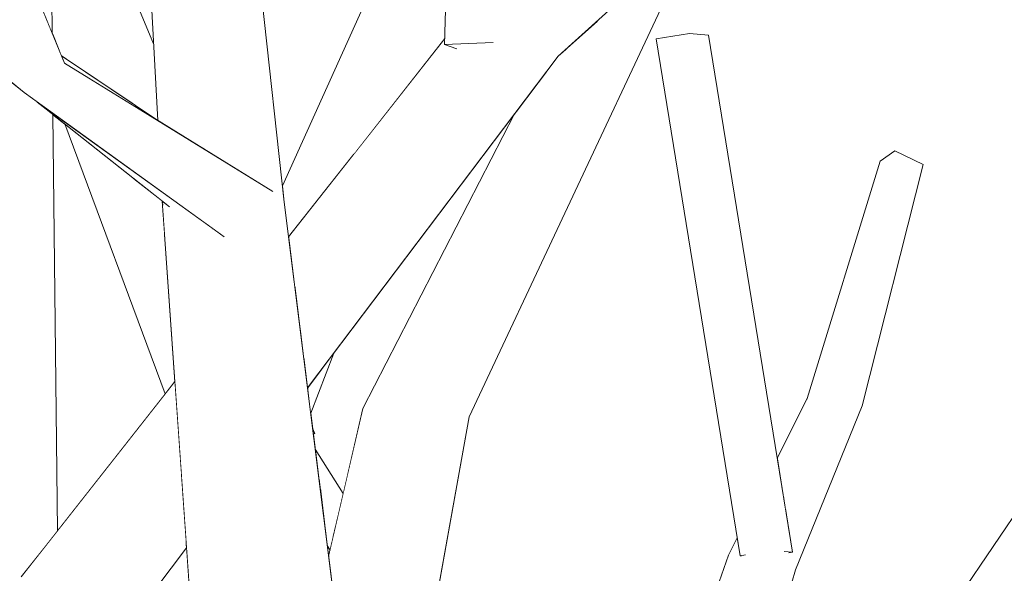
# Model space of a CAD drawing. Extents: x -289599 to -184549, y 66678 to 295474.
# Tile 128 of 256: x -267168 to -267069, y 71872 to 71928. Entities that reach past the tile are written whole.
import ezdxf

# ---------------------------------------------------------------- set-up
doc = ezdxf.new("R2010")
doc.units = 0
doc.header["$MEASUREMENT"] = 0
doc.linetypes.add('Wipeout_Contour', pattern=[1000, 0, -1000])
doc.layers.add('arch drzewa', color=8, linetype='Continuous')
doc.layers.add('Model Ściany', color=8, linetype='Continuous')
doc.layers.add('arch drzewa_Nr_Pióra__4', color=8, linetype='Continuous', lineweight=9)

msp = doc.modelspace()

# ---------------------------------------------------------------- wipeouts: each hides what was drawn before it
at = {"color": 254, "linetype": 'Wipeout_Contour', "lineweight": 0, "ltscale": 155815580.5429485}
msp.add_wipeout([(-266554.886, 73918.503), (-267404.886, 73918.503), (-267404.886, 71750.742), (-267394.053, 71748.385), (-267372.774, 71719.528), (-267373.639, 71718.415), (-267361.772, 71703.303), (-267362.865, 71707.486), (-267359.042, 71708.248), (-267358.291, 71705.378), (-267355.174, 71695.538), (-267346.426, 71685.624), (-267240.198, 71631.774), (-267227.654, 71618.503), (-267218.17, 71618.503), (-267220.212, 71620.824), (-267247.353, 71650.224), (-267302.214, 71663.903), (-267344.562, 71705.325), (-267344.381, 71705.622), (-267342.134, 71706.974), (-267301.147, 71667.984), (-267250.392, 71657.305), (-267251.235, 71718.804), (-267273.591, 71740.573), (-267303.22, 71763.941), (-267315.767, 71793.441), (-267312.121, 71795.223), (-267299.059, 71767.03), (-267278.284, 71751.59), (-267300.512, 71793.472), (-267299.073, 71794.083), (-267295.744, 71795.055), (-267269.023, 71744.706), (-267267.605, 71743.652), (-267242.21, 71719.01), (-267240.215, 71656.108), (-267209.853, 71623.743), (-267192.155, 71653.845), (-267191.461, 71694.707), (-267193.916, 71714.073), (-267240.906, 71785.35), (-267259.734, 71812.618), (-267259.882, 71812.931), (-267260.797, 71812.817), (-267270.863, 71824.371), (-267270.542, 71828.283), (-267284.765, 71838.861), (-267339.963, 71858.731), (-267360.218, 71897.52), (-267358.385, 71899.452), (-267355.967, 71898.674), (-267336.947, 71862.091), (-267284.502, 71844.323), (-267289.829, 71884.069), (-267289.744, 71884.595), (-267318.206, 71914.641), (-267315.251, 71916.349), (-267314.747, 71916.327), (-267285.401, 71886.111), (-267266.244, 71880.375), (-267263.375, 71892.413), (-267272.228, 71900.469), (-267271.162, 71917.53), (-267290.973, 71936.414), (-267293.6, 71962.944), (-267290.998, 71964.16), (-267288.755, 71963.129), (-267285.817, 71939.03), (-267270.746, 71924.198), (-267270.146, 71933.795), (-267268.215, 71934.274), (-267266.084, 71933.721), (-267266.795, 71920.31), (-267258.077, 71911.73), (-267250.137, 71948.804), (-267246.254, 71948.52), (-267246.209, 71946.666), (-267254.455, 71908.165), (-267252.465, 71906.207), (-267255.443, 71892.898), (-267227.548, 71869.332), (-267227.883, 71868.888), (-267227.726, 71868.841), (-267199.858, 71820.83), (-267198.768, 71802.231), (-267191.777, 71821.781), (-267221.917, 71864.202), (-267221.248, 71864.617), (-267218.99, 71865.529), (-267189.248, 71824.281), (-267188.664, 71858.296), (-267186.391, 71900.815), (-267222.822, 71986.555), (-267226.445, 71988.74), (-267224.639, 71990.832), (-267225.42, 71992.668), (-267229.062, 71999.345), (-267272.804, 72049.632), (-267294.953, 72051.628), (-267299.192, 72053.266), (-267330.726, 72076.065), (-267343.973, 72085.114), (-267390.391, 72099.586), (-267391.713, 72101.293), (-267389.57, 72103.424), (-267341.072, 72088.546), (-267328.202, 72079.46), (-267355.067, 72117.93), (-267355.018, 72119.181), (-267352.402, 72119.923), (-267325.306, 72083.33), (-267285.031, 72065.32), (-267313.514, 72104.32), (-267306.833, 72136.485), (-267309.996, 72141.098), (-267327.381, 72176.106), (-267325.579, 72177.05), (-267323.154, 72177.382), (-267308.133, 72149.227), (-267310.207, 72162.071), (-267306.826, 72162.947), (-267306.133, 72162.186), (-267303.169, 72145.563), (-267301.806, 72139.085), (-267289.28, 72122.03), (-267288.79, 72176.462), (-267286.848, 72176.893), (-267283.447, 72176.623), (-267284.003, 72114.845), (-267282.587, 72112.917), (-267248.871, 72053.096), (-267227.299, 72017.897), (-267229.319, 72048.9), (-267234.215, 72057.745), (-267236.975, 72061.013), (-267236.235, 72061.394), (-267250.278, 72086.766), (-267235.315, 72122.047), (-267228.727, 72157.868), (-267226.958, 72157.71), (-267226.367, 72157.603), (-267231.837, 72121.196), (-267245.333, 72088.351), (-267221.599, 72049.354), (-267221.554, 72048.99), (-267211.022, 72036.522), (-267224.99, 72066.704), (-267224.095, 72068.762), (-267220.344, 72068.942), (-267201.455, 72030.94), (-267205.13, 72046.012), (-267195.096, 72076.445), (-267196.575, 72076.368), (-267206.307, 72140.081), (-267220.786, 72182.166), (-267261.457, 72212.28), (-267294.119, 72221.227), (-267319.975, 72232.756), (-267344.716, 72248.988), (-267344.786, 72250.699), (-267342.355, 72251.887), (-267333.529, 72246.517), (-267331.859, 72248.225), (-267298.252, 72228.867), (-267290.006, 72225.524), (-267254.885, 72216.579), (-267222.759, 72193.853), (-267222.198, 72195.524), (-267234.492, 72228.611), (-267245.599, 72271.618), (-267248.777, 72301.265), (-267253.402, 72320.74), (-267256.922, 72334.032), (-267253.031, 72334.741), (-267252.415, 72333.683), (-267249.6, 72323.214), (-267243.958, 72304.254), (-267241.516, 72291.068), (-267237.663, 72316.171), (-267238.195, 72317.906), (-267243.107, 72323.078), (-267243.328, 72324.09), (-267240.093, 72325.731), (-267238.944, 72324.52), (-267238.636, 72324.836), (-267235.206, 72324.905), (-267233.473, 72318.76), (-267214.976, 72299.283), (-267212.205, 72333.194), (-267228.574, 72363.864), (-267226.031, 72365.128), (-267223.67, 72365.279), (-267206.105, 72332.895), (-267209.661, 72295.36), (-267181.007, 72258.394), (-267178.261, 72278.793), (-267178.284, 72280.563), (-267178.347, 72284.634), (-267179.792, 72286.836), (-267179.937, 72286.807), (-267180.157, 72287.393), (-267183.64, 72292.698), (-267184.719, 72299.54), (-267191.009, 72316.287), (-267194.123, 72352.209), (-267184.489, 72379.655), (-267181.778, 72379.121), (-267181.767, 72378.978), (-267190.197, 72352.489), (-267187.388, 72328.964), (-267186.131, 72329.224), (-267184.86, 72328.417), (-267179.845, 72303.148), (-267178.585, 72300.203), (-267179.226, 72341.988), (-267177.857, 72342.185), (-267175.838, 72342.16), (-267175.188, 72341.937), (-267174.999, 72335.448), (-267173.658, 72368.414), (-267171.453, 72368.515), (-267169.929, 72368.299), (-267170.4, 72322.652), (-267172.579, 72296.585), (-267157.451, 72312.869), (-267146.227, 72345.54), (-267142.87, 72345.089), (-267142.701, 72343.885), (-267152.895, 72309.777), (-267168.834, 72291.029), (-267169.462, 72282.296), (-267162.427, 72272.663), (-267162.333, 72257.613), (-267158.587, 72264.197), (-267152.342, 72309.054), (-267150.134, 72308.953), (-267148.637, 72308.737), (-267154.24, 72262.486), (-267162.269, 72247.355), (-267162.203, 72236.684), (-267135.598, 72265.252), (-267135.28, 72293), (-267131.42, 72293.301), (-267130.76, 72291.438), (-267131.004, 72270.184), (-267128.513, 72272.859), (-267122.116, 72299.753), (-267099.472, 72329.423), (-267097.98, 72329.773), (-267095.064, 72328.149), (-267116.44, 72300.443), (-267122.095, 72279.036), (-267096.709, 72303.639), (-267093.973, 72302.241), (-267092.55, 72300.96), (-267124.411, 72270.083), (-267124.467, 72270.112), (-267124.519, 72269.929), (-267131.092, 72262.499), (-267131.277, 72246.323), (-267091.756, 72275.058), (-267087.486, 72308.018), (-267082.988, 72307.8), (-267087.453, 72272.075), (-267129.483, 72240.528), (-267142.141, 72203.778), (-267139.971, 72201.918), (-267147.294, 72188.818), (-267148.247, 72186.051), (-267098.866, 72200.537), (-267078.777, 72244.315), (-267027.304, 72275.386), (-267024.948, 72273.24), (-267024.951, 72272.555), (-267073.283, 72242.566), (-267095.956, 72194.421), (-267152.285, 72175.829), (-267164.359, 72157.231), (-267164.306, 72155.316), (-267165.606, 72155.311), (-267166.469, 72153.982), (-267171.788, 72130.458), (-267171.787, 72129.716), (-267171.619, 72125.129), (-267168.642, 72128.161), (-267165.267, 72149.828), (-267163.676, 72151.862), (-267160.071, 72150.822), (-267162.377, 72127.733), (-267163.891, 72124.202), (-267171.227, 72114.394), (-267170.506, 72094.67), (-267170.455, 72094.541), (-267170.501, 72094.527), (-267169.079, 72055.645), (-267168.009, 72028.929), (-267166.714, 72022.754), (-267167.755, 72022.587), (-267166.112, 71981.575), (-267165.415, 71946.783), (-267160.961, 71940.172), (-267154.777, 71925.203), (-267157.321, 71971.724), (-267159.937, 72001.279), (-267163.819, 72055.823), (-267163.842, 72063.097), (-267164.319, 72077.476), (-267161.373, 72077.659), (-267160.937, 72076.852), (-267160.231, 72062.477), (-267159.656, 72054.838), (-267155.894, 72020.365), (-267152.04, 72041.871), (-267148.702, 72041.693), (-267146.723, 72041.197), (-267153.836, 72001.508), (-267153.6, 71999.343), (-267148.413, 71971.274), (-267141.727, 71910.805), (-267130.2, 71936.364), (-267124.647, 71946.443), (-267123.809, 71972.604), (-267099.223, 72018.984), (-267098.651, 72019.146), (-267098.694, 72019.626), (-267084.293, 72036.061), (-267073.32, 72053.321), (-267078.552, 72078.811), (-267075.929, 72079.421), (-267074.819, 72078.731), (-267070.472, 72057.801), (-267070.416, 72057.89), (-267056.612, 72091.805), (-267054.987, 72091.737), (-267051.795, 72090.789), (-267064.646, 72056.128), (-267068.727, 72049.398), (-267068.146, 72046.601), (-267077.331, 72035.211), (-267084.673, 72023.105), (-267062.191, 72029.472), (-267052.811, 72062.945), (-267048.422, 72062.219), (-267056.353, 72031.125), (-267054.577, 72031.628), (-267045.987, 72038.911), (-267032.157, 72051.008), (-267031.418, 72050.538), (-267020.347, 72062.611), (-267018.612, 72062.886), (-267015.986, 72061.061), (-267043.557, 72030.262), (-267052.715, 72027.732), (-267061.55, 72019.782), (-267080, 71992.986), (-267093.883, 71952.992), (-267084.281, 71961.071), (-267024.01, 71996.907), (-266998.651, 72044.152), (-266995.149, 72044.027), (-266993.906, 72042.09), (-267016.918, 71999.218), (-266957.084, 72017.317), (-266950.394, 72026.417), (-266930.303, 72054.709), (-266929.286, 72055.132), (-266926.458, 72053.391), (-266955.353, 72013.458), (-267019.385, 71992.963), (-267077.743, 71956.537), (-267099.7, 71936.699), (-267122.832, 71887.387), (-267126.736, 71865.628), (-267122.462, 71858.862), (-267124.137, 71868.461), (-267123.085, 71869.81), (-267120.426, 71869.488), (-267116.235, 71849.003), (-267114.26, 71845.875), (-267113.118, 71833.762), (-267112.639, 71831.424), (-267110.735, 71828.857), (-267105.171, 71849.143), (-267096.58, 71873.377), (-267095.699, 71875.133), (-267103.897, 71925.703), (-267100.526, 71926.226), (-267098.591, 71926.05), (-267091.646, 71883.209), (-267088.61, 71889.258), (-267081.242, 71913.311), (-267079.734, 71914.339), (-267076.867, 71912.944), (-267083.053, 71888.503), (-267089.792, 71871.893), (-267096.954, 71847.345), (-267104.095, 71819.906), (-267089.95, 71800.836), (-267077.847, 71836.946), (-267075.721, 71865.5), (-267049.63, 71904.051), (-267046.662, 71904.731), (-267045.702, 71902.482), (-267069.988, 71865.229), (-267070.597, 71836.158), (-267084.052, 71795.407), (-267080.141, 71787.889), (-267071.358, 71794.677), (-267054.593, 71808.426), (-267020.669, 71856.614), (-266986.059, 71878.823), (-266961.974, 71898.348), (-266959.127, 71896.287), (-266959.16, 71896.03), (-266960.684, 71894.795), (-266957.878, 71893.405), (-266958.11, 71891.288), (-267015.329, 71854.492), (-267048.808, 71806.868), (-267049.879, 71805.285), (-267051.186, 71803.485), (-267065.122, 71792.283), (-267077.108, 71782.059), (-267065.427, 71759.603), (-267041.154, 71802.361), (-267006.62, 71809.794), (-266983.396, 71843.273), (-266981.102, 71846.613), (-266980.615, 71847.282), (-266977.964, 71846.189), (-266980.365, 71842.758), (-267005.919, 71805.891), (-267036.056, 71799.941), (-267061.318, 71751.704), (-267059.691, 71748.575), (-267084.565, 71725.319), (-267053.859, 71730.728), (-267053.044, 71734.584), (-267021.972, 71756.893), (-267022.416, 71761.756), (-267023.388, 71770.115), (-267018.272, 71780.207), (-267014.601, 71780.618), (-267013.667, 71778.064), (-267017.46, 71767.622), (-267017.434, 71767.429), (-267016.388, 71760.903), (-267013.827, 71762.741), (-267011.348, 71761.133), (-267003.935, 71766.629), (-266968.157, 71773.452), (-266967.242, 71771.317), (-266967.803, 71770.626), (-267001.069, 71763.752), (-267015.134, 71753.082), (-267010.156, 71722.032), (-266957.77, 71737.3), (-266948.958, 71765.072), (-266943.447, 71764.404), (-266953.716, 71733.418), (-266957.112, 71732.262), (-266960.484, 71731.258), (-267010.069, 71715.435), (-267010.243, 71715.319), (-267010.343, 71714.693), (-267011.172, 71714.702), (-267050.843, 71688.314), (-267064.823, 71648.107), (-267103.312, 71618.503), (-266554.886, 71618.503), (-266554.886, 71746.139), (-266591.217, 71757.063), (-266615.004, 71785.999), (-266612.078, 71787.585), (-266610.187, 71788.377), (-266589.216, 71762.37), (-266564.603, 71755.399), (-266564.318, 71757.045), (-266563.133, 71758.138), (-266554.886, 71756.58)], dxfattribs=at).dxf.layer = 'Model Ściany'

# ---------------------------------------------------------------- next in the draw order: wipeouts: each hides what was drawn before it
at = {"color": 254, "linetype": 'Wipeout_Contour', "lineweight": 0, "ltscale": 971794.295822}
msp.add_wipeout([(-267165.102, 71931.147), (-267166.878, 71930.784), (-267165.049, 71926.304)], dxfattribs=at).dxf.layer = 'arch drzewa'
at = {"color": 254, "linetype": 'Wipeout_Contour', "lineweight": 0, "ltscale": 971444.038207}
msp.add_wipeout([(-267069.988, 71865.229), (-267045.702, 71902.482), (-267049.63, 71904.051)], dxfattribs=at).dxf.layer = 'arch drzewa'
at = {"color": 254, "linetype": 'Wipeout_Contour', "lineweight": 0, "ltscale": 971534.798381}
msp.add_wipeout([(-267096.954, 71847.345), (-267089.792, 71871.893), (-267091.883, 71875.214)], dxfattribs=at).dxf.layer = 'arch drzewa'
at = {"color": 254, "linetype": 'Wipeout_Contour', "lineweight": 0, "ltscale": 1295680.133624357}
msp.add_wipeout([(-267163.755, 71917.071), (-267164.959, 71918.025), (-267164.5, 71875.833), (-267153.587, 71889.728)], dxfattribs=at).dxf.layer = 'Model Ściany'
at = {"color": 254, "linetype": 'Wipeout_Contour', "lineweight": 0, "ltscale": 2915024.986145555}
msp.add_wipeout([(-267138.872, 71887.779), (-267138.68, 71886.241), (-267138.452, 71885.69), (-267138.602, 71885.622), (-267138.414, 71884.119), (-267135.58, 71879.632), (-267133.585, 71888.246), (-267118.227, 71918.1), (-267136.54, 71893.849)], dxfattribs=at).dxf.layer = 'Model Ściany'
at = {"color": 254, "linetype": 'Wipeout_Contour', "lineweight": 0, "ltscale": 971669.624381}
msp.add_wipeout([(-267137.193, 71874.351), (-267137.057, 71873.259), (-267136.912, 71873.882)], dxfattribs=at).dxf.layer = 'Model Ściany'

# ---------------------------------------------------------------- next in the draw order: wipeouts: each hides what was drawn before it
at = {"color": 254, "linetype": 'Wipeout_Contour', "lineweight": 0, "ltscale": 1295688.756711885}
msp.add_wipeout([(-267154.629, 71970.355), (-267157.321, 71971.724), (-267149.927, 71914.692), (-267149.599, 71914.49)], dxfattribs=at).dxf.layer = 'arch drzewa'
at = {"color": 254, "linetype": 'Wipeout_Contour', "lineweight": 0, "ltscale": 1943556.610808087}
msp.add_wipeout([(-267169.236, 71921.358), (-267165.575, 71874.464), (-267164.5, 71875.833), (-267164.959, 71918.025), (-267166.557, 71919.292), (-267167.872, 71920.242)], dxfattribs=at).dxf.layer = 'arch drzewa'
at = {"color": 254, "linetype": 'Wipeout_Contour', "lineweight": 0, "ltscale": 1295619.563267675}
msp.add_wipeout([(-267153.181, 71908.687), (-267153.871, 71909.235), (-267140.222, 71827.79), (-267148.867, 71906.453)], dxfattribs=at).dxf.layer = 'arch drzewa'
at = {"color": 254, "linetype": 'Wipeout_Contour', "lineweight": 0, "ltscale": 971463.24333}
msp.add_wipeout([(-267049.63, 71904.051), (-267075.721, 71865.5), (-267069.988, 71865.229)], dxfattribs=at).dxf.layer = 'arch drzewa'
at = {"color": 254, "linetype": 'Wipeout_Contour', "lineweight": 0, "ltscale": 971529.077916}
msp.add_wipeout([(-267089.792, 71871.893), (-267083.053, 71888.503), (-267085.23, 71892.215)], dxfattribs=at).dxf.layer = 'arch drzewa'
at = {"color": 254, "linetype": 'Wipeout_Contour', "lineweight": 0, "ltscale": 1295566.000854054}
msp.add_wipeout([(-267135.58, 71879.632), (-267138.414, 71884.119), (-267138.048, 71881.191), (-267135.943, 71878.066)], dxfattribs=at).dxf.layer = 'arch drzewa'
at = {"color": 254, "linetype": 'Wipeout_Contour', "lineweight": 0, "ltscale": 971537.247196}
msp.add_wipeout([(-267091.883, 71875.214), (-267098.631, 71849.532), (-267096.954, 71847.345)], dxfattribs=at).dxf.layer = 'arch drzewa'

# ---------------------------------------------------------------- next in the draw order: linework, layer by layer
at = {"layer": 'arch drzewa_Nr_Pióra__4', "linetype": 'Continuous'}
msp.add_line((-267075.721, 71865.5), (-267049.63, 71904.051), dxfattribs=at)

# ---------------------------------------------------------------- next in the draw order: wipeouts: each hides what was drawn before it
at = {"color": 254, "linetype": 'Wipeout_Contour', "lineweight": 0, "ltscale": 1295679.931098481}
msp.add_wipeout([(-267149.927, 71914.692), (-267157.321, 71971.724), (-267154.351, 71917.429), (-267154.151, 71917.294)], dxfattribs=at).dxf.layer = 'arch drzewa'
at = {"color": 254, "linetype": 'Wipeout_Contour', "lineweight": 0, "ltscale": 1619621.566717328}
msp.add_wipeout([(-267169.236, 71921.358), (-267169.812, 71921.83), (-267169.082, 71866.935), (-267168.159, 71871.175), (-267165.575, 71874.464)], dxfattribs=at).dxf.layer = 'arch drzewa'
at = {"color": 254, "linetype": 'Wipeout_Contour', "lineweight": 0, "ltscale": 971526.599076}
msp.add_wipeout([(-267083.053, 71888.503), (-267076.867, 71912.944), (-267079.734, 71914.339)], dxfattribs=at).dxf.layer = 'arch drzewa'
at = {"color": 254, "linetype": 'Wipeout_Contour', "lineweight": 0, "ltscale": 2591134.378298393}
msp.add_wipeout([(-267153.9, 71909.258), (-267148.39, 71830.683), (-267142.62, 71828.639), (-267140.946, 71829.575), (-267140.957, 71829.002), (-267140.935, 71828.042), (-267140.222, 71827.79), (-267153.871, 71909.235)], dxfattribs=at).dxf.layer = 'arch drzewa'
at = {"color": 254, "linetype": 'Wipeout_Contour', "lineweight": 0, "ltscale": 1295564.545662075}
msp.add_wipeout([(-267138.048, 71881.191), (-267137.928, 71880.232), (-267136.118, 71877.313), (-267135.943, 71878.066)], dxfattribs=at).dxf.layer = 'arch drzewa'
at = {"color": 254, "linetype": 'Wipeout_Contour', "lineweight": 0, "ltscale": 2590789.26955495}
msp.add_wipeout([(-267098.631, 71849.532), (-267091.883, 71875.214), (-267093.369, 71874.633), (-267095.037, 71873.379), (-267095.322, 71873.315), (-267095.405, 71873.322), (-267095.483, 71873.806), (-267096.58, 71873.377)], dxfattribs=at).dxf.layer = 'arch drzewa'

# ---------------------------------------------------------------- next in the draw order: wipeouts: each hides what was drawn before it
at = {"color": 254, "linetype": 'Wipeout_Contour', "lineweight": 0, "ltscale": 2590758.194756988}
msp.add_wipeout([(-267091.479, 71876.246), (-267091.883, 71875.214), (-267089.792, 71871.893), (-267085.23, 71892.215), (-267090.799, 71877.985), (-267090.099, 71873.669), (-267090.456, 71873.613), (-267090.85, 71873.737)], dxfattribs=at).dxf.layer = 'arch drzewa'
at = {"color": 254, "linetype": 'Wipeout_Contour', "lineweight": 0, "ltscale": 1619453.777139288}
msp.add_wipeout([(-267136.118, 71877.313), (-267137.928, 71880.232), (-267137.62, 71877.764), (-267137.459, 71876.475), (-267136.603, 71875.215)], dxfattribs=at).dxf.layer = 'arch drzewa'
at = {"color": 254, "linetype": 'Wipeout_Contour', "lineweight": 0, "ltscale": 971714.426563}
msp.add_wipeout([(-267154.542, 71870.009), (-267151.437, 71874.121), (-267151.48, 71874.746)], dxfattribs=at).dxf.layer = 'arch drzewa'
at = {"color": 254, "linetype": 'Wipeout_Contour', "lineweight": 0, "ltscale": 971550.239665}
msp.add_wipeout([(-267096.58, 71873.377), (-267105.171, 71849.143), (-267098.631, 71849.532)], dxfattribs=at).dxf.layer = 'arch drzewa'

# ---------------------------------------------------------------- next in the draw order: linework, layer by layer
at = {"layer": 'arch drzewa_Nr_Pióra__4', "linetype": 'Continuous'}
msp.add_line((-267096.954, 71847.345), (-267089.792, 71871.893), dxfattribs=at)

# ---------------------------------------------------------------- next in the draw order: wipeouts: each hides what was drawn before it
at = {"color": 254, "linetype": 'Wipeout_Contour', "lineweight": 0, "ltscale": 1295382.790827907}
msp.add_wipeout([(-267088.61, 71889.258), (-267090.979, 71879.094), (-267090.799, 71877.985), (-267085.23, 71892.215)], dxfattribs=at).dxf.layer = 'arch drzewa'
at = {"color": 254, "linetype": 'Wipeout_Contour', "lineweight": 0, "ltscale": 1295627.146001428}
msp.add_wipeout([(-267151.841, 71879.889), (-267160.163, 71868.471), (-267154.542, 71870.009), (-267151.48, 71874.746)], dxfattribs=at).dxf.layer = 'arch drzewa'
at = {"color": 254, "linetype": 'Wipeout_Contour', "lineweight": 0, "ltscale": 1295560.450662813}
msp.add_wipeout([(-267137.459, 71876.475), (-267137.193, 71874.351), (-267136.912, 71873.882), (-267136.603, 71875.215)], dxfattribs=at).dxf.layer = 'arch drzewa'
at = {"color": 254, "linetype": 'Wipeout_Contour', "lineweight": 0, "ltscale": 971539.014902}
msp.add_wipeout([(-267091.739, 71875.832), (-267091.883, 71875.214), (-267091.479, 71876.246)], dxfattribs=at).dxf.layer = 'arch drzewa'
at = {"color": 254, "linetype": 'Wipeout_Contour', "lineweight": 0, "ltscale": 971550.416327}
msp.add_wipeout([(-267096.58, 71873.377), (-267095.483, 71873.806), (-267095.699, 71875.133)], dxfattribs=at).dxf.layer = 'arch drzewa'
at = {"color": 254, "linetype": 'Wipeout_Contour', "lineweight": 0, "ltscale": 971534.019938}
msp.add_wipeout([(-267090.456, 71873.613), (-267090.099, 71873.669), (-267090.85, 71873.737)], dxfattribs=at).dxf.layer = 'arch drzewa'

# ---------------------------------------------------------------- next in the draw order: wipeouts: each hides what was drawn before it
at = {"color": 254, "linetype": 'Wipeout_Contour', "lineweight": 0, "ltscale": 971529.293266}
msp.add_wipeout([(-267079.734, 71914.339), (-267085.23, 71892.215), (-267083.053, 71888.503)], dxfattribs=at).dxf.layer = 'arch drzewa'
at = {"color": 254, "linetype": 'Wipeout_Contour', "lineweight": 0, "ltscale": 1295548.602150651}
msp.add_wipeout([(-267136.241, 71866.734), (-267135.364, 71859.723), (-267129.917, 71889.588), (-267133.585, 71888.246)], dxfattribs=at).dxf.layer = 'arch drzewa'
at = {"color": 254, "linetype": 'Wipeout_Contour', "lineweight": 0, "ltscale": 971541.032792}
msp.add_wipeout([(-267088.61, 71889.258), (-267091.646, 71883.209), (-267090.979, 71879.094)], dxfattribs=at).dxf.layer = 'arch drzewa'
at = {"color": 254, "linetype": 'Wipeout_Contour', "lineweight": 0, "ltscale": 971723.499517}
msp.add_wipeout([(-267151.973, 71881.769), (-267160.163, 71868.471), (-267151.841, 71879.889)], dxfattribs=at).dxf.layer = 'arch drzewa'
at = {"color": 254, "linetype": 'Wipeout_Contour', "lineweight": 0, "ltscale": 1295387.909187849}
msp.add_wipeout([(-267093.369, 71874.633), (-267091.883, 71875.214), (-267091.739, 71875.832), (-267092.254, 71875.201)], dxfattribs=at).dxf.layer = 'arch drzewa'
at = {"color": 254, "linetype": 'Wipeout_Contour', "lineweight": 0, "ltscale": 971547.324432}
msp.add_wipeout([(-267095.037, 71873.379), (-267095.405, 71873.322), (-267095.322, 71873.315)], dxfattribs=at).dxf.layer = 'arch drzewa'

# ---------------------------------------------------------------- next in the draw order: wipeouts: each hides what was drawn before it
at = {"color": 254, "linetype": 'Wipeout_Contour', "lineweight": 0, "ltscale": 2266962.281741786}
msp.add_wipeout([(-267098.591, 71926.05), (-267100.526, 71926.226), (-267092.254, 71875.201), (-267091.739, 71875.832), (-267091.479, 71876.246), (-267090.85, 71873.737), (-267090.099, 71873.669)], dxfattribs=at).dxf.layer = 'arch drzewa'
at = {"color": 254, "linetype": 'Wipeout_Contour', "lineweight": 0, "ltscale": 971534.136779}
msp.add_wipeout([(-267085.23, 71892.215), (-267079.734, 71914.339), (-267081.242, 71913.311)], dxfattribs=at).dxf.layer = 'arch drzewa'
at = {"color": 254, "linetype": 'Wipeout_Contour', "lineweight": 0, "ltscale": 1295646.157891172}
msp.add_wipeout([(-267168.159, 71871.175), (-267160.163, 71868.471), (-267151.973, 71881.769), (-267152.617, 71890.961)], dxfattribs=at).dxf.layer = 'arch drzewa'
at = {"color": 254, "linetype": 'Wipeout_Contour', "lineweight": 0, "ltscale": 1295518.17432504}
msp.add_wipeout([(-267129.917, 71889.588), (-267132.684, 71838.28), (-267132.256, 71834.856), (-267122.832, 71887.387)], dxfattribs=at).dxf.layer = 'arch drzewa'
at = {"color": 254, "linetype": 'Wipeout_Contour', "lineweight": 0, "ltscale": 971666.820096}
msp.add_wipeout([(-267137.057, 71873.259), (-267136.241, 71866.734), (-267133.585, 71888.246)], dxfattribs=at).dxf.layer = 'arch drzewa'

# ---------------------------------------------------------------- next in the draw order: linework, layer by layer
at = {"layer": 'arch drzewa_Nr_Pióra__4', "linetype": 'Continuous'}
for p, q in [((-267076.867, 71912.944), (-267079.734, 71914.339)), ((-267089.792, 71871.893), (-267083.053, 71888.503)), ((-267090.099, 71873.669), (-267090.959, 71873.747)), ((-267090.485, 71873.609), (-267090.099, 71873.669))]:
    msp.add_line(p, q, dxfattribs=at)

# ---------------------------------------------------------------- next in the draw order: wipeouts: each hides what was drawn before it
at = {"color": 254, "linetype": 'Wipeout_Contour', "lineweight": 0, "ltscale": 1943131.063933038}
msp.add_wipeout([(-267100.526, 71926.226), (-267103.897, 71925.703), (-267095.405, 71873.322), (-267095.037, 71873.379), (-267093.369, 71874.633), (-267092.254, 71875.201)], dxfattribs=at).dxf.layer = 'arch drzewa'
at = {"color": 254, "linetype": 'Wipeout_Contour', "lineweight": 0, "ltscale": 971536.130635}
msp.add_wipeout([(-267081.242, 71913.311), (-267088.61, 71889.258), (-267085.23, 71892.215)], dxfattribs=at).dxf.layer = 'arch drzewa'
at = {"color": 254, "linetype": 'Wipeout_Contour', "lineweight": 0, "ltscale": 971648.493886}
msp.add_wipeout([(-267129.917, 71889.588), (-267135.364, 71859.723), (-267132.684, 71838.28)], dxfattribs=at).dxf.layer = 'arch drzewa'
at = {"color": 254, "linetype": 'Wipeout_Contour', "lineweight": 0, "ltscale": 1619508.725845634}
msp.add_wipeout([(-267166.451, 71800.341), (-267149.966, 71853.153), (-267151.437, 71874.121), (-267154.542, 71870.009), (-267166.109, 71804.398)], dxfattribs=at).dxf.layer = 'arch drzewa'

# ---------------------------------------------------------------- next in the draw order: linework, layer by layer
at = {"layer": 'arch drzewa_Nr_Pióra__4', "linetype": 'Continuous'}
for p, q in [((-267079.734, 71914.339), (-267081.242, 71913.311)), ((-267088.61, 71889.258), (-267081.242, 71913.311)), ((-267083.053, 71888.503), (-267076.867, 71912.944)), ((-267091.646, 71883.209), (-267088.61, 71889.258)), ((-267096.58, 71873.377), (-267095.699, 71875.133)), ((-267154.542, 71870.009), (-267151.437, 71874.121)), ((-267105.171, 71849.143), (-267096.58, 71873.377)), ((-267094.857, 71873.407), (-267095.405, 71873.322)), ((-267095.405, 71873.322), (-267095.281, 71873.311))]:
    msp.add_line(p, q, dxfattribs=at)

# ---------------------------------------------------------------- next in the draw order: wipeouts: each hides what was drawn before it
at = {"color": 254, "linetype": 'Wipeout_Contour', "lineweight": 0, "ltscale": 1295526.622385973}
msp.add_wipeout([(-267114.855, 71922.566), (-267129.917, 71889.588), (-267112.803, 71924.86), (-267113.809, 71923.951)], dxfattribs=at).dxf.layer = 'arch drzewa'

# ---------------------------------------------------------------- next in the draw order: wipeouts: each hides what was drawn before it
at = {"color": 254, "linetype": 'Wipeout_Contour', "lineweight": 0, "ltscale": 1619422.35474667}
msp.add_wipeout([(-267118.227, 71918.1), (-267133.585, 71888.246), (-267129.917, 71889.588), (-267114.855, 71922.566), (-267117.995, 71918.408)], dxfattribs=at).dxf.layer = 'arch drzewa'

# ---------------------------------------------------------------- next in the draw order: wipeouts: each hides what was drawn before it
at = {"color": 254, "linetype": 'Wipeout_Contour', "lineweight": 0, "ltscale": 971625.217146}
msp.add_wipeout([(-267122.832, 71887.387), (-267099.7, 71936.699), (-267109.768, 71927.602)], dxfattribs=at).dxf.layer = 'arch drzewa'
at = {"color": 254, "linetype": 'Wipeout_Contour', "lineweight": 0, "ltscale": 1943408.442002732}
msp.add_wipeout([(-267148.035, 71905.916), (-267148.808, 71906.414), (-267131.812, 71831.305), (-267141.542, 71909.138), (-267145.418, 71907.956), (-267147.68, 71905.66)], dxfattribs=at).dxf.layer = 'arch drzewa'

# ---------------------------------------------------------------- next in the draw order: wipeouts: each hides what was drawn before it
at = {"color": 254, "linetype": 'Wipeout_Contour', "lineweight": 0, "ltscale": 971758.322651}
msp.add_wipeout([(-267141.542, 71909.138), (-267148.413, 71971.274), (-267154.629, 71970.355)], dxfattribs=at).dxf.layer = 'arch drzewa'
at = {"color": 254, "linetype": 'Wipeout_Contour', "lineweight": 0, "ltscale": 1295521.883815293}
msp.add_wipeout([(-267129.917, 71889.588), (-267122.832, 71887.387), (-267109.768, 71927.602), (-267112.803, 71924.86)], dxfattribs=at).dxf.layer = 'arch drzewa'
at = {"color": 254, "linetype": 'Wipeout_Contour', "lineweight": 0, "ltscale": 1295574.151422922}
msp.add_wipeout([(-267148.808, 71906.414), (-267148.867, 71906.452), (-267140.222, 71827.79), (-267131.812, 71831.305)], dxfattribs=at).dxf.layer = 'arch drzewa'

# ---------------------------------------------------------------- next in the draw order: linework, layer by layer
at = {"layer": 'arch drzewa_Nr_Pióra__4', "linetype": 'Continuous'}
for p, q in [((-267132.256, 71834.856), (-267122.832, 71887.387)), ((-267135.58, 71879.632), (-267138.414, 71884.119)), ((-267136.912, 71873.882), (-267137.193, 71874.351))]:
    msp.add_line(p, q, dxfattribs=at)

# ---------------------------------------------------------------- next in the draw order: wipeouts: each hides what was drawn before it
at = {"color": 254, "linetype": 'Wipeout_Contour', "lineweight": 0, "ltscale": 1943460.944011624}
msp.add_wipeout([(-267154.629, 71970.355), (-267149.599, 71914.49), (-267142.749, 71910.269), (-267142.829, 71910.226), (-267145.418, 71907.956), (-267141.542, 71909.138)], dxfattribs=at).dxf.layer = 'arch drzewa'
at = {"color": 254, "linetype": 'Wipeout_Contour', "lineweight": 0, "ltscale": 1295557.570423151}
msp.add_wipeout([(-267139.55, 71893.204), (-267139.192, 71890.337), (-267113.809, 71923.951), (-267119.308, 71924.524)], dxfattribs=at).dxf.layer = 'arch drzewa'
at = {"color": 254, "linetype": 'Wipeout_Contour', "lineweight": 0, "ltscale": 971682.718547}
msp.add_wipeout([(-267138.68, 71886.241), (-267138.664, 71886.115), (-267138.452, 71885.69)], dxfattribs=at).dxf.layer = 'arch drzewa'

# ---------------------------------------------------------------- next in the draw order: wipeouts: each hides what was drawn before it
at = {"color": 254, "linetype": 'Wipeout_Contour', "lineweight": 0, "ltscale": 971590.497277}
msp.add_wipeout([(-267113.809, 71923.951), (-267077.743, 71956.537), (-267082.582, 71958.253)], dxfattribs=at).dxf.layer = 'arch drzewa'
at = {"color": 254, "linetype": 'Wipeout_Contour', "lineweight": 0, "ltscale": 971679.719206}
msp.add_wipeout([(-267139.929, 71896.232), (-267139.55, 71893.204), (-267119.308, 71924.524)], dxfattribs=at).dxf.layer = 'arch drzewa'
at = {"color": 254, "linetype": 'Wipeout_Contour', "lineweight": 0, "ltscale": 1295661.844465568}
msp.add_wipeout([(-267148.035, 71905.916), (-267166.557, 71919.292), (-267153.181, 71908.687), (-267148.867, 71906.453)], dxfattribs=at).dxf.layer = 'arch drzewa'
at = {"color": 254, "linetype": 'Wipeout_Contour', "lineweight": 0, "ltscale": 971682.53021}
msp.add_wipeout([(-267138.452, 71885.69), (-267138.664, 71886.115), (-267138.62, 71885.761)], dxfattribs=at).dxf.layer = 'arch drzewa'

# ---------------------------------------------------------------- next in the draw order: wipeouts: each hides what was drawn before it
at = {"color": 254, "linetype": 'Wipeout_Contour', "lineweight": 0, "ltscale": 2267237.951890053}
msp.add_wipeout([(-267125.276, 71925.113), (-267140.458, 71900.464), (-267139.929, 71896.232), (-267119.308, 71924.524), (-267120.443, 71925.531), (-267120.542, 71925.325), (-267124.114, 71924.705)], dxfattribs=at).dxf.layer = 'arch drzewa'
at = {"color": 254, "linetype": 'Wipeout_Contour', "lineweight": 0, "ltscale": 971773.034164}
msp.add_wipeout([(-267164.098, 71923.975), (-267163.798, 71923.238), (-267154.151, 71917.294)], dxfattribs=at).dxf.layer = 'arch drzewa'
at = {"color": 254, "linetype": 'Wipeout_Contour', "lineweight": 0, "ltscale": 1295580.312197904}
msp.add_wipeout([(-267139.109, 71890.446), (-267139.168, 71890.145), (-267138.872, 71887.779), (-267136.54, 71893.849)], dxfattribs=at).dxf.layer = 'arch drzewa'
at = {"color": 254, "linetype": 'Wipeout_Contour', "lineweight": 0, "ltscale": 971682.325729}
msp.add_wipeout([(-267138.452, 71885.69), (-267138.62, 71885.761), (-267138.602, 71885.622)], dxfattribs=at).dxf.layer = 'arch drzewa'

# ---------------------------------------------------------------- next in the draw order: linework, layer by layer
at = {"layer": 'arch drzewa_Nr_Pióra__4', "linetype": 'Continuous'}
for p, q in [((-267137.057, 71873.259), (-267133.585, 71888.246)), ((-267138.452, 71885.69), (-267138.68, 71886.241)), ((-267138.452, 71885.69), (-267138.62, 71885.761)), ((-267138.602, 71885.622), (-267138.452, 71885.69))]:
    msp.add_line(p, q, dxfattribs=at)

# ---------------------------------------------------------------- next in the draw order: wipeouts: each hides what was drawn before it
at = {"color": 254, "linetype": 'Wipeout_Contour', "lineweight": 0, "ltscale": 971622.01839}
msp.add_wipeout([(-267082.582, 71958.253), (-267119.308, 71924.524), (-267113.809, 71923.951)], dxfattribs=at).dxf.layer = 'arch drzewa'
at = {"color": 254, "linetype": 'Wipeout_Contour', "lineweight": 0, "ltscale": 1619475.280368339}
msp.add_wipeout([(-267125.309, 71925.728), (-267141.103, 71905.621), (-267140.458, 71900.464), (-267125.276, 71925.113), (-267125.328, 71925.132)], dxfattribs=at).dxf.layer = 'arch drzewa'
at = {"color": 254, "linetype": 'Wipeout_Contour', "lineweight": 0, "ltscale": 1295667.851566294}
msp.add_wipeout([(-267167.872, 71920.242), (-267142.829, 71910.226), (-267142.749, 71910.269), (-267163.798, 71923.238)], dxfattribs=at).dxf.layer = 'arch drzewa'
at = {"color": 254, "linetype": 'Wipeout_Contour', "lineweight": 0, "ltscale": 971687.680394}
msp.add_wipeout([(-267139.192, 71890.337), (-267139.168, 71890.145), (-267139.109, 71890.446)], dxfattribs=at).dxf.layer = 'arch drzewa'

# ---------------------------------------------------------------- next in the draw order: linework, layer by layer
at = {"layer": 'arch drzewa_Nr_Pióra__4', "linetype": 'Continuous'}
msp.add_line((-267138.872, 71887.779), (-267136.54, 71893.849), dxfattribs=at)

# ---------------------------------------------------------------- next in the draw order: wipeouts: each hides what was drawn before it
at = {"color": 254, "linetype": 'Wipeout_Contour', "lineweight": 0, "ltscale": 971603.498034}
msp.add_wipeout([(-267119.308, 71924.524), (-267082.582, 71958.253), (-267084.281, 71961.071)], dxfattribs=at).dxf.layer = 'arch drzewa'
at = {"color": 254, "linetype": 'Wipeout_Contour', "lineweight": 0, "ltscale": 1295650.39006984}
msp.add_wipeout([(-267142.829, 71910.226), (-267167.872, 71920.242), (-267147.68, 71905.66), (-267145.418, 71907.956)], dxfattribs=at).dxf.layer = 'arch drzewa'

# ---------------------------------------------------------------- next in the draw order: wipeouts: each hides what was drawn before it
at = {"color": 254, "linetype": 'Wipeout_Contour', "lineweight": 0, "ltscale": 971848.763065}
msp.add_wipeout([(-267185.701, 71964.328), (-267167.872, 71920.242), (-267185.239, 71964.256)], dxfattribs=at).dxf.layer = 'arch drzewa'
at = {"color": 254, "linetype": 'Wipeout_Contour', "lineweight": 0, "ltscale": 1943283.995767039}
msp.add_wipeout([(-267120.443, 71925.531), (-267119.308, 71924.524), (-267084.281, 71961.071), (-267116.724, 71933.775), (-267118.039, 71927.855), (-267118.302, 71927.667)], dxfattribs=at).dxf.layer = 'arch drzewa'
at = {"color": 254, "linetype": 'Wipeout_Contour', "lineweight": 0, "ltscale": 971747.479277}
msp.add_wipeout([(-267153.9, 71909.258), (-267156.876, 71911.617), (-267153.658, 71905.799)], dxfattribs=at).dxf.layer = 'arch drzewa'

# ---------------------------------------------------------------- next in the draw order: linework, layer by layer
at = {"layer": 'arch drzewa_Nr_Pióra__4', "linetype": 'Continuous'}
for p, q in [((-267113.809, 71923.951), (-267077.743, 71956.537)), ((-267100.526, 71926.226), (-267103.897, 71925.703)), ((-267098.591, 71926.05), (-267100.526, 71926.226)), ((-267095.405, 71873.322), (-267103.897, 71925.703)), ((-267090.099, 71873.669), (-267098.591, 71926.05))]:
    msp.add_line(p, q, dxfattribs=at)

# ---------------------------------------------------------------- next in the draw order: wipeouts: each hides what was drawn before it
at = {"color": 254, "linetype": 'Wipeout_Contour', "lineweight": 0, "ltscale": 1619449.883520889}
msp.add_wipeout([(-267123.809, 71972.604), (-267125.328, 71925.132), (-267120.542, 71925.325), (-267120.443, 71925.531), (-267118.302, 71927.667)], dxfattribs=at).dxf.layer = 'arch drzewa'
at = {"color": 254, "linetype": 'Wipeout_Contour', "lineweight": 0, "ltscale": 1619746.374783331}
msp.add_wipeout([(-267187.16, 71965.048), (-267171.516, 71923.224), (-267167.872, 71920.242), (-267185.701, 71964.328), (-267186.671, 71964.753)], dxfattribs=at).dxf.layer = 'arch drzewa'

# ---------------------------------------------------------------- next in the draw order: wipeouts: each hides what was drawn before it
at = {"color": 254, "linetype": 'Wipeout_Contour', "lineweight": 0, "ltscale": 1943763.189756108}
msp.add_wipeout([(-267200.256, 72002.316), (-267184.199, 71967.489), (-267183.377, 71966.993), (-267183.506, 71965.985), (-267163.798, 71923.238), (-267196.549, 72003.473)], dxfattribs=at).dxf.layer = 'arch drzewa'
at = {"color": 254, "linetype": 'Wipeout_Contour', "lineweight": 0, "ltscale": 971667.170816}
msp.add_wipeout([(-267125.328, 71925.132), (-267124.114, 71924.705), (-267120.542, 71925.325)], dxfattribs=at).dxf.layer = 'arch drzewa'

# ---------------------------------------------------------------- next in the draw order: linework, layer by layer
at = {"layer": 'arch drzewa_Nr_Pióra__4', "linetype": 'Continuous'}
msp.add_line((-267122.832, 71887.387), (-267099.7, 71936.699), dxfattribs=at)

# ---------------------------------------------------------------- next in the draw order: wipeouts: each hides what was drawn before it
at = {"color": 254, "linetype": 'Wipeout_Contour', "lineweight": 0, "ltscale": 2591604.559688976}
msp.add_wipeout([(-267185.268, 71964.33), (-267183.941, 71963.527), (-267185.239, 71964.256), (-267167.872, 71920.242), (-267163.798, 71923.238), (-267183.506, 71965.985), (-267183.864, 71963.593), (-267183.926, 71963.521)], dxfattribs=at).dxf.layer = 'arch drzewa'
at = {"color": 254, "linetype": 'Wipeout_Contour', "lineweight": 0, "ltscale": 1295580.90162406}
msp.add_wipeout([(-267130.2, 71936.364), (-267134.545, 71913.969), (-267125.309, 71925.728), (-267124.992, 71935.639)], dxfattribs=at).dxf.layer = 'arch drzewa'

# ---------------------------------------------------------------- next in the draw order: linework, layer by layer
at = {"layer": 'arch drzewa_Nr_Pióra__4', "linetype": 'Continuous'}
for p, q in [((-267125.328, 71925.132), (-267123.809, 71972.604)), ((-267120.414, 71925.33), (-267125.328, 71925.132)), ((-267125.328, 71925.132), (-267124.082, 71924.694)), ((-267167.872, 71920.242), (-267171.516, 71923.224))]:
    msp.add_line(p, q, dxfattribs=at)

# ---------------------------------------------------------------- next in the draw order: wipeouts: each hides what was drawn before it
at = {"color": 254, "linetype": 'Wipeout_Contour', "lineweight": 0, "ltscale": 1619633.485240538}
msp.add_wipeout([(-267165.304, 71941.245), (-267165.269, 71939.492), (-267154.361, 71917.608), (-267154.777, 71925.203), (-267160.961, 71940.172)], dxfattribs=at).dxf.layer = 'arch drzewa'
at = {"color": 254, "linetype": 'Wipeout_Contour', "lineweight": 0, "ltscale": 1619502.752945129}
msp.add_wipeout([(-267141.727, 71910.805), (-267141.542, 71909.138), (-267141.103, 71905.621), (-267134.545, 71913.969), (-267130.2, 71936.364)], dxfattribs=at).dxf.layer = 'arch drzewa'

# ---------------------------------------------------------------- next in the draw order: linework, layer by layer
at = {"layer": 'arch drzewa_Nr_Pióra__4', "linetype": 'Continuous'}
for p, q in [((-267141.542, 71909.138), (-267148.413, 71971.274)), ((-267141.727, 71910.805), (-267130.2, 71936.364)), ((-267141.103, 71905.621), (-267125.309, 71925.728)), ((-267139.192, 71890.337), (-267113.809, 71923.951)), ((-267133.585, 71888.246), (-267118.227, 71918.1)), ((-267131.812, 71831.305), (-267141.542, 71909.138))]:
    msp.add_line(p, q, dxfattribs=at)

# ---------------------------------------------------------------- next in the draw order: wipeouts: each hides what was drawn before it
at = {"color": 254, "linetype": 'Wipeout_Contour', "lineweight": 0, "ltscale": 1619621.594524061}
msp.add_wipeout([(-267154.361, 71917.608), (-267165.269, 71939.492), (-267165.261, 71939.1), (-267156.876, 71919.124), (-267154.351, 71917.429)], dxfattribs=at).dxf.layer = 'arch drzewa'

# ---------------------------------------------------------------- next in the draw order: linework, layer by layer
at = {"layer": 'arch drzewa_Nr_Pióra__4', "linetype": 'Continuous'}
msp.add_line((-267164.5, 71875.833), (-267164.959, 71918.025), dxfattribs=at)

# ---------------------------------------------------------------- next in the draw order: wipeouts: each hides what was drawn before it
at = {"color": 254, "linetype": 'Wipeout_Contour', "lineweight": 0, "ltscale": 1619640.821396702}
msp.add_wipeout([(-267156.876, 71919.124), (-267165.261, 71939.1), (-267165.102, 71931.147), (-267165.05, 71926.397), (-267163.481, 71923.56)], dxfattribs=at).dxf.layer = 'arch drzewa'
at = {"color": 254, "linetype": 'Wipeout_Contour', "lineweight": 0, "ltscale": 1619578.36282914}
msp.add_wipeout([(-267156.876, 71911.617), (-267163.755, 71917.071), (-267153.587, 71889.728), (-267152.617, 71890.961), (-267153.658, 71905.799)], dxfattribs=at).dxf.layer = 'arch drzewa'

# ---------------------------------------------------------------- next in the draw order: linework, layer by layer
at = {"layer": 'arch drzewa_Nr_Pióra__4', "linetype": 'Continuous'}
for p, q in [((-267154.351, 71917.429), (-267157.321, 71971.724)), ((-267154.777, 71925.203), (-267160.961, 71940.172)), ((-267147.622, 71905.618), (-267167.872, 71920.242)), ((-267153.154, 71908.666), (-267166.557, 71919.292)), ((-267153.587, 71889.728), (-267163.755, 71917.071)), ((-267148.39, 71830.683), (-267153.9, 71909.258)), ((-267168.159, 71871.175), (-267152.617, 71890.961))]:
    msp.add_line(p, q, dxfattribs=at)

# ---------------------------------------------------------------- next in the draw order: wipeouts: each hides what was drawn before it
at = {"color": 254, "linetype": 'Wipeout_Contour', "lineweight": 0, "ltscale": 1295715.485577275}
msp.add_wipeout([(-267163.481, 71923.56), (-267165.05, 71926.397), (-267165.049, 71926.304), (-267164.098, 71923.975)], dxfattribs=at).dxf.layer = 'arch drzewa'

# ---------------------------------------------------------------- next in the draw order: linework, layer by layer
at = {"layer": 'arch drzewa_Nr_Pióra__4', "linetype": 'Continuous'}
for p, q in [((-267163.798, 71923.238), (-267196.549, 72003.473)), ((-267165.049, 71926.304), (-267165.102, 71931.147)), ((-267154.151, 71917.294), (-267164.098, 71923.975)), ((-267142.697, 71910.237), (-267163.798, 71923.238))]:
    msp.add_line(p, q, dxfattribs=at)

doc.saveas('drawing.dxf')
